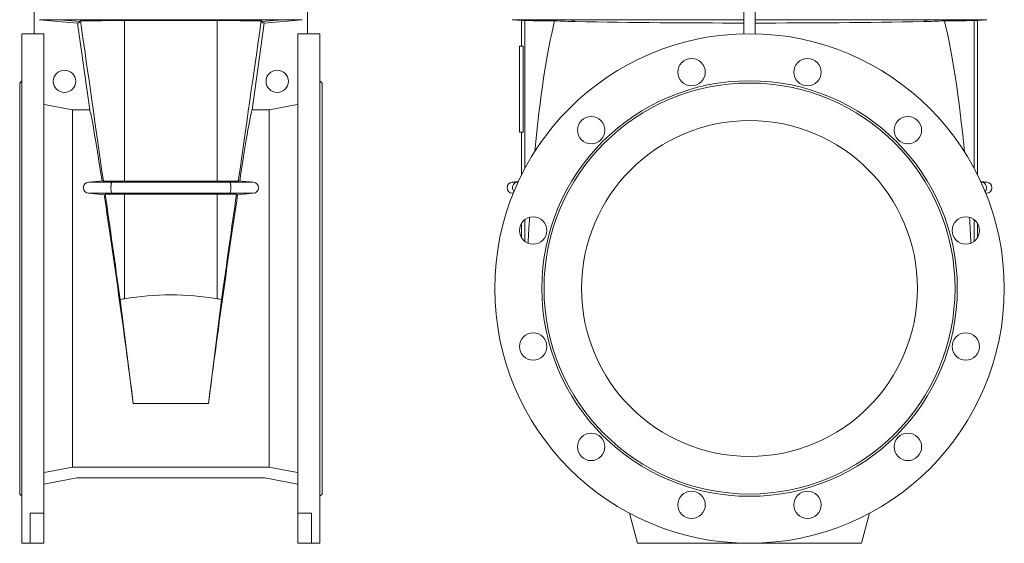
# Model space of a CAD drawing. Header units: millimetres. Extents: x -312 to 567, y 8 to 1499.
# Tile 2 of 7: x -312 to 567, y 581 to 1048. Entities that reach past the tile are written whole.
import ezdxf

# ---------------------------------------------------------------- set-up
doc = ezdxf.new("R2010")
doc.units = ezdxf.units.MM

msp = doc.modelspace()

# ---------------------------------------------------------------- linework, layer by layer
at = {"color": 7, "linetype": 'Continuous', "lineweight": 15}
for p, q in [((-298.98, 1166.06), (-298.98, 1035.85)), ((-54.98, 1166.06), (-54.98, 1035.85)), ((334.76, 1166.06), (334.76, 1035.85)), ((344.76, 1166.06), (344.76, 1035.85)), ((-218.42, 1047.69), (-135.53, 1047.69)), ((127.82, 1048.42), (136.26, 1047.69)), ((136.26, 1047.69), (136.26, 1024.87)), ((139.24, 1047.69), (136.26, 1047.69)), ((540.27, 1047.69), (543.26, 1047.69)), ((543.26, 1047.69), (551.69, 1048.42)), ((543.26, 910.11), (543.26, 1047.69)), ((-249.49, 967.83), (-260.4, 1045.45)), ((-104.46, 967.83), (-93.55, 1045.45)), ((-298.98, 1035.9), (-309.98, 1035.9)), ((-309.98, 1035.9), (-309.98, 580.9)), ((-290.48, 1035.85), (-298.98, 1035.85)), ((-290.48, 607.74), (-290.48, 1035.85)), ((-63.48, 1035.85), (-54.98, 1035.85)), ((-63.48, 607.74), (-63.48, 1035.85)), ((-43.98, 1035.9), (-54.98, 1035.9)), ((-43.98, 1035.9), (-43.98, 580.9)), ((134.26, 947.94), (134.26, 1024.87)), ((137.66, 1024.87), (134.26, 1024.87)), ((137.66, 947.94), (137.66, 1024.87)), ((-309.98, 993.9), (-311.98, 991.9)), ((-41.98, 991.9), (-43.98, 993.9)), ((-311.98, 991.9), (-311.98, 624.9)), ((-41.98, 991.9), (-41.98, 624.9)), ((-264.75, 648.98), (-264.75, 967.83)), ((-249.49, 967.83), (-264.75, 967.83)), ((-104.46, 967.83), (-89.2, 967.83)), ((-89.2, 648.98), (-89.2, 967.83)), ((137.66, 947.94), (134.26, 947.94)), ((136.26, 947.94), (136.26, 910.11)), ((-250.61, 903.39), (-237.48, 904.54)), ((-135.53, 904.12), (-218.42, 904.12)), ((-103.34, 903.39), (-116.48, 904.54)), ((133.25, 903.86), (127.82, 903.39)), ((551.69, 903.39), (546.26, 903.86)), ((-235.73, 892.12), (-250.61, 893.42)), ((-218.42, 892.69), (-135.53, 892.69)), ((-118.22, 892.12), (-103.34, 893.42)), ((127.82, 893.42), (128.71, 893.35)), ((550.8, 893.35), (551.69, 893.42)), ((136.26, 866.78), (136.26, 853.56)), ((543.26, 853.56), (543.26, 866.78)), ((-210.61, 705.88), (-222.25, 798.41)), ((-143.34, 705.88), (-131.7, 798.41)), ((-264.75, 648.98), (-89.2, 648.98)), ((-290.48, 633.67), (-260.98, 639.4)), ((-92.98, 639.4), (-260.98, 639.4)), ((-63.48, 633.67), (-92.98, 639.4)), ((-311.98, 624.9), (-309.98, 622.9)), ((-43.98, 622.9), (-41.98, 624.9)), ((-302.48, 607.74), (-290.48, 607.74)), ((-302.48, 580.9), (-302.48, 607.74)), ((-290.48, 580.9), (-290.48, 607.74)), ((-51.48, 607.74), (-63.48, 607.74)), ((-63.48, 580.9), (-63.48, 607.74)), ((-51.48, 580.9), (-51.48, 607.74)), ((239.76, 580.9), (232.56, 607.74)), ((439.76, 580.9), (446.95, 607.74)), ((-309.98, 580.9), (-302.48, 580.9)), ((-302.48, 580.9), (-290.48, 580.9)), ((-51.48, 580.9), (-63.48, 580.9)), ((-51.48, 580.9), (-43.98, 580.9)), ((339.76, 580.9), (239.76, 580.9)), ((339.76, 580.9), (439.76, 580.9))]:
    msp.add_line(p, q, dxfattribs=at)
at = {"color": 8, "linetype": 'Continuous', "lineweight": 0}
for p, q in [((-276.77, 1048.42), (-294.34, 1048.42)), ((-225.62, 1048.42), (-276.77, 1048.42)), ((-257.93, 1046.74), (-276.77, 1048.42)), ((-128.33, 1048.42), (-225.62, 1048.42)), ((-224.2, 1047.66), (-225.62, 1048.42)), ((-218.42, 904.12), (-218.42, 1047.69)), ((-135.53, 904.12), (-135.53, 1047.69)), ((-129.75, 1047.66), (-128.33, 1048.42)), ((-128.33, 1048.42), (-77.18, 1048.42)), ((-96.02, 1046.74), (-77.18, 1048.42)), ((-77.18, 1048.42), (-59.61, 1048.42)), ((127.82, 1048.42), (131.82, 1048.42)), ((131.82, 1048.42), (180.2, 1048.42)), ((140.4, 1047.66), (131.82, 1048.42)), ((139.24, 915.87), (139.24, 1047.69)), ((180.2, 1048.42), (334.76, 1048.42)), ((184.4, 1046.74), (180.2, 1048.42)), ((499.31, 1048.42), (344.76, 1048.42)), ((495.11, 1046.74), (499.31, 1048.42)), ((547.69, 1048.42), (499.31, 1048.42)), ((539.12, 1047.66), (547.69, 1048.42)), ((540.27, 915.87), (540.27, 1047.69)), ((551.69, 1048.42), (547.69, 1048.42)), ((-229.67, 903.39), (-250.61, 903.39)), ((-229.67, 903.39), (-228.05, 904.19)), ((-124.28, 903.39), (-229.67, 903.39)), ((-124.28, 903.39), (-125.9, 904.19)), ((-124.28, 903.39), (-103.34, 903.39)), ((127.82, 903.39), (132.52, 903.39)), ((132.52, 903.39), (133.05, 903.43)), ((132.52, 903.39), (133.03, 903.39)), ((546.99, 903.39), (546.46, 903.43)), ((546.99, 903.39), (546.48, 903.39)), ((551.69, 903.39), (546.99, 903.39)), ((-229.67, 893.42), (-250.61, 893.42)), ((-124.28, 893.42), (-229.67, 893.42)), ((-228.05, 892.62), (-229.67, 893.42)), ((-218.42, 799.23), (-218.42, 892.69)), ((-135.53, 799.23), (-135.53, 892.69)), ((-125.9, 892.62), (-124.28, 893.42)), ((-124.28, 893.42), (-103.34, 893.42)), ((127.82, 893.42), (128.74, 893.42)), ((551.69, 893.42), (550.77, 893.42)), ((139.24, 850.36), (139.24, 869.98)), ((540.27, 850.36), (540.27, 869.98)), ((-210.61, 705.88), (-143.34, 705.88))]:
    msp.add_line(p, q, dxfattribs=at)
at = {"color": 7, "linetype": 'Continuous', "lineweight": 15, "flags": 128}
for points in [[(-294.34, 1048.42), (-287.75, 1047.85), (-260.4, 1045.45)], [(-59.61, 1048.42), (-66.2, 1047.85), (-93.55, 1045.45)], [(-264.75, 967.83), (-286.71, 972.1), (-290.48, 972.83)], [(-89.2, 967.83), (-67.24, 972.1), (-63.48, 972.83)], [(-264.75, 648.98), (-286.71, 644.71), (-290.48, 643.98)], [(-89.2, 648.98), (-67.24, 644.71), (-63.48, 643.98)]]:
    msp.add_lwpolyline(points, dxfattribs=at)
at = {"color": 8, "linetype": 'Continuous', "lineweight": 0, "flags": 128}
for points in [[(-225.62, 1048.42), (-225.7, 1048.49)], [(-128.33, 1048.42), (-128.25, 1048.49)], [(180.2, 1048.42), (180.09, 1048.49)], [(499.31, 1048.42), (499.42, 1048.49)], [(-229.67, 893.42), (-229.76, 893.49), (-229.85, 893.62), (-229.94, 893.79), (-230.02, 894.01), (-230.1, 894.27), (-230.17, 894.58), (-230.23, 894.93), (-230.29, 895.32), (-230.35, 895.74), (-230.39, 896.18), (-230.43, 896.65), (-230.45, 897.14), (-230.47, 897.64), (-230.48, 898.15), (-230.48, 898.66), (-230.47, 899.17), (-230.45, 899.67), (-230.43, 900.16), (-230.39, 900.63), (-230.35, 901.07), (-230.29, 901.49), (-230.23, 901.88), (-230.17, 902.23), (-230.1, 902.53), (-230.02, 902.8), (-229.94, 903.02), (-229.85, 903.19), (-229.76, 903.32), (-229.67, 903.39)], [(-124.28, 893.42), (-124.19, 893.49), (-124.1, 893.62), (-124.01, 893.79), (-123.93, 894.01), (-123.86, 894.27), (-123.78, 894.58), (-123.72, 894.93), (-123.66, 895.32), (-123.61, 895.74), (-123.56, 896.18), (-123.53, 896.65), (-123.5, 897.14), (-123.48, 897.64), (-123.47, 898.15), (-123.47, 898.66), (-123.48, 899.17), (-123.5, 899.67), (-123.53, 900.16), (-123.56, 900.63), (-123.61, 901.07), (-123.66, 901.49), (-123.72, 901.88), (-123.78, 902.23), (-123.86, 902.53), (-123.93, 902.8), (-124.01, 903.02), (-124.1, 903.19), (-124.19, 903.32), (-124.28, 903.39)]]:
    msp.add_lwpolyline(points, dxfattribs=at)
at = {"color": 7, "linetype": 'Continuous', "lineweight": 15}
for centre, radius in [((339.76, 808.4), 227.5), ((287.99, 1001.59), 12.25), ((391.52, 1001.59), 12.25), ((-271.98, 993.4), 10), ((-81.98, 993.4), 10), ((339.76, 808.4), 185.5), ((339.76, 808.4), 183.5), ((198.33, 949.83), 12.25), ((339.76, 808.4), 150), ((481.18, 949.83), 12.25), ((146.57, 860.17), 12.25), ((532.94, 860.17), 12.25), ((146.57, 756.64), 12.25), ((532.94, 756.64), 12.25), ((198.33, 666.98), 12.25), ((481.18, 666.98), 12.25), ((287.99, 615.22), 12.25), ((391.52, 615.22), 12.25)]:
    msp.add_circle(centre, radius, dxfattribs=at)
for centre, start, end in [((-250.18, 898.4), 95, 265), ((-103.78, 898.4), 275, 85), ((128.26, 898.4), 95, 265), ((551.26, 898.4), 275, 85)]:
    msp.add_arc(centre, 5, start, end, dxfattribs=at)
at = {"color": 8, "linetype": 'Continuous', "lineweight": 0}
for centre, start, end in [((133.03, 898.4), 95.84164, 223.12893), ((546.48, 898.4), 316.87107, 84.15836)]:
    msp.add_arc(centre, 5.01, start, end, dxfattribs=at)
at = {"color": 7, "linetype": 'Continuous', "lineweight": 15}
for centre, major_axis, ratio, start_param, end_param in [((-210.62, 708.98), (-54.49, 387.85), 0.002429, 5.239295, 5.772302), ((-143.33, 708.98), (54.49, 387.85), 0.002429, 0.510883, 1.043891), ((193.18, 708.98), (-0.98, 387.85), 0.140496, 0.510187, 0.961926), ((486.33, 708.98), (0.98, 387.85), 0.140496, 5.321259, 5.772998), ((-227.18, 808.4), (-22.42, 159.5), 0.017285, 5.356179, 6.249402), ((-126.77, 808.4), (22.42, 159.5), 0.017285, 0.033783, 0.927006), ((-227.18, 808.4), (-22.42, 159.5), 0.017285, 4.011827, 5.263059), ((-210.62, 708.98), (-54.49, 387.85), 0.002429, 4.944717, 5.20536), ((-126.77, 808.4), (22.42, 159.5), 0.017285, 1.020126, 2.271358), ((-143.33, 708.98), (54.49, 387.85), 0.002429, 1.077825, 1.338468), ((193.18, 708.98), (-0.98, 387.85), 0.140496, 1.136695, 1.201628), ((486.33, 708.98), (0.98, 387.85), 0.140496, 5.081557, 5.14649), ((-176.98, 457.78), (0, 345.01), 0.8391, 6.139524, 6.426847), ((-210.62, 734.95), (0, 64.95), 0.8391, 0.143661, 0.215044), ((-143.33, 734.95), (0, 64.95), 0.8391, 6.068141, 6.139524)]:
    msp.add_ellipse(centre, major_axis=major_axis, ratio=ratio, start_param=start_param, end_param=end_param, dxfattribs=at)
for points in [[(-257.93, 1046.74), (-258.69, 1045.85), (-259.51, 1045.41), (-260.4, 1045.45)], [(-257.69, 1047.37), (-257.76, 1047.07), (-257.84, 1046.85), (-257.93, 1046.74)], [(-218.42, 1047.69), (-220.37, 1047.69), (-222.3, 1047.68), (-224.2, 1047.66)], [(-135.53, 1047.69), (-133.58, 1047.69), (-131.65, 1047.68), (-129.75, 1047.66)], [(-96.26, 1047.37), (-96.19, 1047.07), (-96.11, 1046.85), (-96.02, 1046.74)], [(-96.02, 1046.74), (-95.26, 1045.85), (-94.44, 1045.41), (-93.55, 1045.45)], [(139.24, 1047.69), (139.52, 1047.69), (139.91, 1047.68), (140.4, 1047.66)], [(165.71, 1047.37), (171.94, 1047.07), (178.17, 1046.85), (184.4, 1046.74)], [(184.4, 1046.74), (234.52, 1045.85), (284.63, 1045.41), (334.76, 1045.45)], [(495.11, 1046.74), (444.99, 1045.85), (394.88, 1045.41), (344.76, 1045.45)], [(513.8, 1047.37), (507.57, 1047.07), (501.34, 1046.85), (495.11, 1046.74)], [(540.27, 1047.69), (539.99, 1047.69), (539.61, 1047.68), (539.12, 1047.66)], [(-228.05, 904.19), (-231.24, 904.23), (-234.29, 904.21), (-237.21, 904.13)], [(-228.05, 904.19), (-224.92, 904.15), (-221.71, 904.12), (-218.42, 904.12)], [(-125.9, 904.19), (-129.03, 904.15), (-132.24, 904.12), (-135.53, 904.12)], [(-125.9, 904.19), (-122.71, 904.23), (-119.66, 904.21), (-116.74, 904.13)], [(-235.58, 892.64), (-235.61, 892.36), (-235.65, 892.12), (-235.73, 892.12)], [(-235.58, 892.64), (-233.15, 892.59), (-230.64, 892.59), (-228.05, 892.62)], [(-218.42, 892.69), (-221.71, 892.69), (-224.92, 892.66), (-228.05, 892.62)], [(-135.53, 892.69), (-132.24, 892.69), (-129.03, 892.66), (-125.9, 892.62)], [(-118.37, 892.64), (-120.8, 892.59), (-123.31, 892.59), (-125.9, 892.62)], [(-118.37, 892.64), (-118.34, 892.36), (-118.3, 892.12), (-118.22, 892.12)]]:
    msp.add_open_spline(points, degree=3, dxfattribs=at)
for points, knots in [([(-257.69, 1047.37), (-257.24, 1047.37), (-256.76, 1047.38), (-255.78, 1047.39), (-255.27, 1047.39), (-253.69, 1047.41), (-251.45, 1047.43), (-248.95, 1047.45), (-246.97, 1047.47), (-246.3, 1047.48), (-244.91, 1047.49), (-244.2, 1047.5), (-240.61, 1047.53), (-237.55, 1047.55), (-232.72, 1047.59), (-231.07, 1047.61), (-228.53, 1047.63), (-227.67, 1047.64), (-225.94, 1047.65), (-225.08, 1047.66), (-224.2, 1047.66)], [0, 0, 0, 0, 0.0625, 0.0625, 0.125, 0.125, 0.25, 0.375, 0.375, 0.4375, 0.4375, 0.5, 0.5, 0.75, 0.75, 0.875, 0.875, 0.9375, 0.9375, 1, 1, 1, 1]), ([(-96.26, 1047.37), (-96.71, 1047.37), (-97.19, 1047.38), (-98.17, 1047.39), (-98.68, 1047.39), (-100.27, 1047.41), (-102.5, 1047.43), (-105.01, 1047.45), (-106.98, 1047.47), (-107.66, 1047.48), (-109.04, 1047.49), (-109.75, 1047.5), (-113.35, 1047.53), (-116.4, 1047.55), (-121.23, 1047.59), (-122.88, 1047.61), (-125.42, 1047.63), (-126.28, 1047.64), (-128.01, 1047.65), (-128.88, 1047.66), (-129.75, 1047.66)], [0, 0, 0, 0, 0.0625, 0.0625, 0.125, 0.125, 0.25, 0.375, 0.375, 0.4375, 0.4375, 0.5, 0.5, 0.75, 0.75, 0.875, 0.875, 0.9375, 0.9375, 1, 1, 1, 1]), ([(165.71, 1047.37), (164.93, 1047.37), (164.16, 1047.38), (162.65, 1047.39), (161.91, 1047.39), (159.73, 1047.41), (156.94, 1047.43), (154.39, 1047.45), (152.56, 1047.47), (151.97, 1047.48), (150.81, 1047.49), (150.24, 1047.5), (147.52, 1047.53), (145.66, 1047.55), (143.33, 1047.59), (142.63, 1047.61), (141.69, 1047.63), (141.4, 1047.64), (140.87, 1047.65), (140.62, 1047.66), (140.4, 1047.66)], [0, 0, 0, 0, 0.0625, 0.0625, 0.125, 0.125, 0.25, 0.375, 0.375, 0.4375, 0.4375, 0.5, 0.5, 0.75, 0.75, 0.875, 0.875, 0.9375, 0.9375, 1, 1, 1, 1]), ([(513.8, 1047.37), (514.58, 1047.37), (515.35, 1047.38), (516.86, 1047.39), (517.6, 1047.39), (519.78, 1047.41), (522.57, 1047.43), (525.12, 1047.45), (526.95, 1047.47), (527.54, 1047.48), (528.7, 1047.49), (529.27, 1047.5), (531.99, 1047.53), (533.85, 1047.55), (536.18, 1047.59), (536.88, 1047.61), (537.82, 1047.63), (538.11, 1047.64), (538.64, 1047.65), (538.89, 1047.66), (539.12, 1047.66)], [0, 0, 0, 0, 0.0625, 0.0625, 0.125, 0.125, 0.25, 0.375, 0.375, 0.4375, 0.4375, 0.5, 0.5, 0.75, 0.75, 0.875, 0.875, 0.9375, 0.9375, 1, 1, 1, 1]), ([(-237.48, 904.54), (-237.44, 904.54), (-237.4, 904.5), (-237.31, 904.35), (-237.26, 904.25), (-237.21, 904.13)], [0, 0, 0, 0, 0.5, 0.5, 1, 1, 1, 1]), ([(-116.48, 904.54), (-116.51, 904.54), (-116.55, 904.5), (-116.64, 904.35), (-116.69, 904.25), (-116.74, 904.13)], [0, 0, 0, 0, 0.5, 0.5, 1, 1, 1, 1])]:
    msp.add_open_spline(points, degree=3, knots=knots, dxfattribs=at)

doc.saveas('drawing.dxf')
